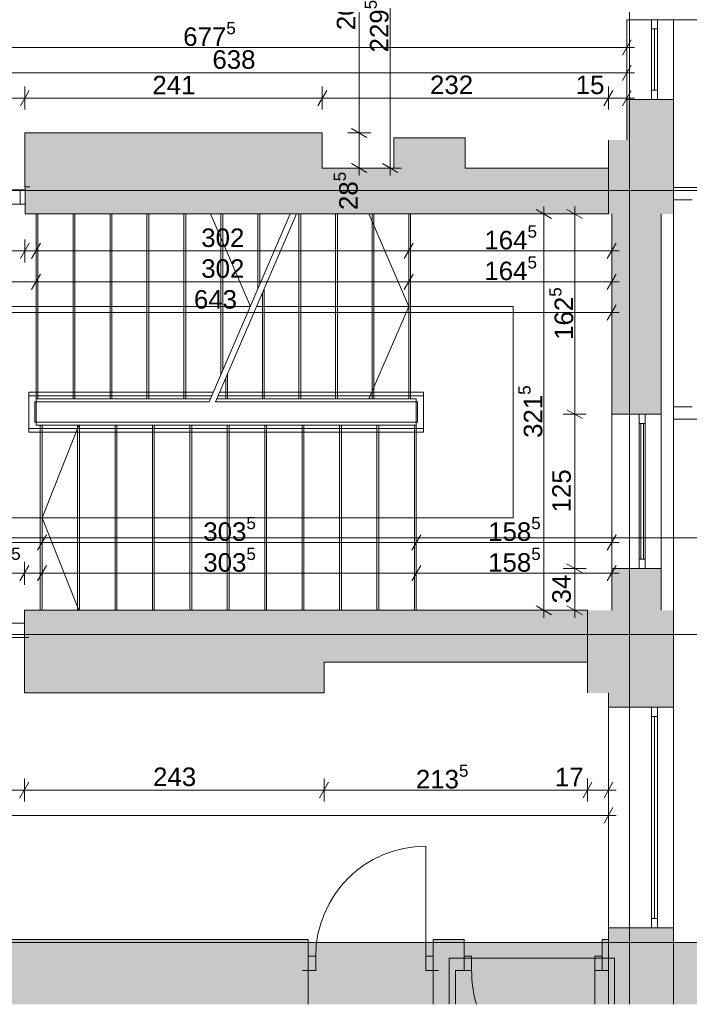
# Paper-space layout 'A-11 INWENTARYZACJA - PIĘTRO 8' of a CAD drawing. Header units: millimetres. Extents: x 0 to 420, y 0 to 297.
# Tile 10 of 12: x 318 to 373, y 110 to 189. Entities that reach past the tile are written whole.
import ezdxf
from ezdxf.xclip import XClip

# ---------------------------------------------------------------- set-up
doc = ezdxf.new("R2010")
doc.units = ezdxf.units.MM
doc.header["$MEASUREMENT"] = 0
doc.header["$XCLIPFRAME"] = 0
for name, pattern in [('ACAD_ISO03W100', [300, 120, -180]), ('DASHDOTX2', [1000, 500, -250, 0, -250]), ('GESTRICHELT2', [93.75, 62.5, -31.25]), ('Przer. długie kreski', [2.5, 1.5, -1]), ('PRZERYWANA_DU_A', [550, 350.0000000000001, -199.9999999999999])]:
    doc.linetypes.add(name, pattern=pattern)
for name, color, linetype, lineweight in [('0_Nr_pióra__2', 8, 'Continuous', 13), ('A_linie przekroju_Nr_pióra__1', 7, 'Continuous', 20), ('A_linie_Nr_pióra__1', 7, 'Continuous', 20), ('A_wymiary_Nr_pióra__1', 7, 'Continuous', 20), ('A_wymiary_Nr_pióra__2', 8, 'Continuous', 13), ('A_ściany_Nr_pióra__1', 7, 'Continuous', 20), ('Drzwi Archicad_Nr_pióra__1', 7, 'Continuous', 20)]:
    doc.layers.add(name, color=color, linetype=linetype, lineweight=lineweight)
for name, color, linetype, lineweight, true_color in [('A__balustrada_Nr_pióra__161', 7, 'Continuous', 5, 0x949494), ('A_osie_Nr_pióra__16', 7, 'Continuous', 5, 0x0f0f0f), ('A_pochwyt_Nr_pióra__161', 7, 'Continuous', 5, 0x949494), ('A_schody_Nr_pióra__10', 7, 'Continuous', 13, 0x4b4b4b), ('A_schody_Nr_pióra__4', 7, 'Continuous', 18, 0x4b4b4b), ('A_ściany_Nr_pióra__10', 7, 'Continuous', 13, 0x4b4b4b), ('A_ściany_Nr_pióra__19', 7, 'Continuous', 5, 0x191919), ('Okna Archicada_Nr_pióra__19', 7, 'Continuous', 5, 0x191919)]:
    doc.layers.add(name, color=color, linetype=linetype, lineweight=lineweight, true_color=true_color)
for name, color, linetype in [('A_podrys', 7, 'Continuous'), ('A_ściany', 7, 'Continuous'), ('Drzwi Archicad', 7, 'Continuous')]:
    doc.layers.add(name, color=color, linetype=linetype)
doc.styles.add('STYL_AUTOMATYCZNY_1', font='arial.ttf')
doc.styles.add('STYL_AUTOMATYCZNY_4', font='arial.ttf')

# ---------------------------------------------------------------- blocks, each defined once
blk = doc.blocks.new('Rysunek_2_2', base_point=(-1737.515073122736, -269.4549134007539))
at = {"linetype": 'Continuous', "lineweight": 0, "true_color": 0x484848}
blk.add_hatch(color=251, dxfattribs=at).paths.add_polyline_path([(402.3500397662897, 285.3289734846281), (287.2848278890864, 285.3289734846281), (287.2848278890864, 273.4299198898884), (383.3500353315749, 273.4299198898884), (383.3500353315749, 114.6199236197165), (287.2848278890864, 114.6199236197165), (287.2848278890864, 109.6199197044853), (402.3500397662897, 109.6199197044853)])
at = {"layer": 'A_ściany', "linetype": 'Continuous', "lineweight": 0, "true_color": 0x000000}
for points in [[(367.560035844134, 179.6999207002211), (371.350035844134, 179.6999207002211), (371.350035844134, 182.9999207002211), (367.560035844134, 182.9999207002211)], [(342.8599355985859, 180.2799207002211), (318.7499355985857, 180.2799207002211), (318.7499355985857, 173.7099207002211), (342.8599355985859, 173.7099207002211)], [(354.4600358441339, 179.8799207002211), (348.6600358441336, 179.8799207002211), (348.6600358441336, 173.7099207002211), (354.4600358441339, 173.7099207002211)], [(366.0600358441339, 179.6999207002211), (366.0600358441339, 173.7099207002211), (371.350035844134, 173.7099207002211), (371.350035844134, 179.6999207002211)], [(348.6600358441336, 177.4299207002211), (342.8599355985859, 177.4299207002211), (342.8599355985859, 173.7099207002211), (348.6600358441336, 173.7099207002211)], [(366.0600358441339, 177.4299207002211), (354.4600358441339, 177.4299207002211), (354.4600358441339, 173.7099207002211), (366.0600358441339, 173.7099207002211)], [(366.3300358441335, 157.469920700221), (370.3500358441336, 157.469920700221), (370.3500358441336, 173.7099207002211), (366.3300358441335, 173.7099207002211)], [(366.3300358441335, 141.569920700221), (370.3500358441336, 141.569920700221), (370.3500358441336, 144.969920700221), (366.3300358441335, 144.969920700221)], [(318.7099355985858, 134.869920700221), (343.0099355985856, 134.869920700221), (343.0099355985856, 141.569920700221), (318.7099355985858, 141.569920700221)], [(343.0099355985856, 137.369920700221), (364.3700358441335, 137.369920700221), (364.3700358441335, 141.569920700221), (343.0099355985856, 141.569920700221)], [(364.3700358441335, 141.569920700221), (364.3700358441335, 134.8699207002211), (371.350035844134, 134.8699207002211), (371.350035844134, 141.569920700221)], [(366.070035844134, 133.7199207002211), (371.350035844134, 133.7199207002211), (371.350035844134, 134.8699207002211), (366.070035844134, 134.8699207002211)], [(371.3500370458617, 115.8199196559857), (366.0700375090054, 115.8199196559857), (366.0700375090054, 109.6199199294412), (371.3500370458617, 109.6199199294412)], [(314.6320348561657, 109.6199208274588), (335.4320351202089, 109.6199208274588), (335.4320351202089, 114.8699204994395), (314.6320348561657, 114.8699204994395)], [(335.4320351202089, 109.6199208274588), (341.7320357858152, 109.6199208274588), (341.7320357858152, 114.8699204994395), (335.4320351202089, 114.8699204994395)], [(351.8520358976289, 114.8699207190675), (351.8520358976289, 112.3699207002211), (354.3700357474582, 112.3699207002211), (354.3700357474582, 114.8699207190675)], [(365.5700359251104, 114.8699207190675), (365.5700359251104, 112.3699207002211), (366.070035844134, 112.3699207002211), (366.070035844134, 114.8699207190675)], [(353.6520369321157, 112.3699215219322), (351.8520345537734, 112.3699215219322), (351.8520345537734, 109.6199202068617), (353.6520369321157, 109.6199202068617)]]:
    blk.add_hatch(color=18, dxfattribs=at).paths.add_polyline_path(points)
at = {"layer": 'Drzwi Archicad', "linetype": 'Continuous', "lineweight": 0, "true_color": 0xfdfdfd}
for points in [[(341.7320358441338, 112.3699207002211), (342.3320358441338, 112.3699207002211), (342.3320358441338, 113.5199207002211), (341.7320358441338, 113.5199207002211)], [(351.8520358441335, 113.5199207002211), (351.2520358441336, 113.5199207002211), (351.2520358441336, 112.3699207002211), (351.8520358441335, 112.3699207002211)], [(354.3700358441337, 113.5199207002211), (354.3700358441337, 112.3699207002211), (354.9700358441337, 112.3699207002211), (354.9700358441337, 113.5199207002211)], [(365.5700358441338, 112.3699207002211), (365.5700358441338, 113.5199207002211), (364.9700358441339, 113.5199207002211), (364.9700358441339, 112.3699207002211)]]:
    blk.add_hatch(color=7, dxfattribs=at).paths.add_polyline_path(points)
at = {"layer": '0_Nr_pióra__2', "color": 8, "linetype": 'PRZERYWANA_DU_A', "lineweight": 13, "flags": 128}
blk.add_lwpolyline([(287.2848256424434, 114.619920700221), (383.3500358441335, 114.619920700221), (383.3500358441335, 273.4299207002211), (287.2848256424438, 273.4299207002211)], dxfattribs=at)
at = {"layer": 'A__balustrada_Nr_pióra__161', "color": 252, "linetype": 'Continuous', "lineweight": 5, "true_color": 0x949494}
for p, q in [((319.0599352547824, 156.0199197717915), (319.0599352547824, 159.2599207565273)), ((319.0599352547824, 158.9599218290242), (333.9089251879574, 158.9599218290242)), ((334.4089234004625, 158.9599218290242), (351.0800365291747, 158.9599218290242)), ((351.0800365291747, 156.0199197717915), (351.0800365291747, 159.2599207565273)), ((319.5599360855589, 158.4599209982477), (333.6935409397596, 158.4599209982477)), ((319.5599360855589, 156.819919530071), (319.5599360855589, 158.4599209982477)), ((334.1935417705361, 158.4599209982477), (350.5800356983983, 158.4599209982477)), ((350.5800356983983, 156.819919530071), (350.5800356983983, 158.4599209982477)), ((319.5599360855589, 156.819919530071), (350.5800356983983, 156.819919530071)), ((319.0599352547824, 156.319921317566), (351.0800365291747, 156.319921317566))]:
    blk.add_line(p, q, dxfattribs=at)
at = {"layer": 'A_linie przekroju_Nr_pióra__1', "color": 7, "linetype": 'ACAD_ISO03W100', "lineweight": 20}
blk.add_line((287.2848284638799, 147.4526250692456), (373.894541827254, 147.4526250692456), dxfattribs=at)
at = {"layer": 'A_linie_Nr_pióra__1', "color": 7, "linetype": 'PRZERYWANA_DU_A', "lineweight": 20}
for p, q in [((353.1520356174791, 113.3699209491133), (353.1520356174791, 109.6199203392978)), ((366.5700351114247, 113.3699209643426), (353.1520370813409, 113.3699216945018)), ((366.5700351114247, 109.6199198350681), (366.5700351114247, 113.3699209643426))]:
    blk.add_line(p, q, dxfattribs=at)
at = {"layer": 'A_osie_Nr_pióra__16', "color": 250, "linetype": 'DASHDOTX2', "lineweight": 5, "true_color": 0x0f0f0f}
for p, q in [((367.7820359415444, 259.0778983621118), (367.7820359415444, 109.6199214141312)), ((376.098957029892, 175.6199181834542), (287.284825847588, 175.6199181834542)), ((376.098957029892, 139.6199242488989), (287.284825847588, 139.6199242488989))]:
    blk.add_line(p, q, dxfattribs=at)
at = {"layer": 'A_pochwyt_Nr_pióra__161', "color": 252, "linetype": 'Continuous', "lineweight": 5, "true_color": 0x949494}
for p, q in [((319.0599352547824, 159.2599207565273), (334.0381525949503, 159.2599207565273)), ((334.5381534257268, 159.2599207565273), (351.0800365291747, 159.2599207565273)), ((319.0599352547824, 156.0199197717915), (351.0800365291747, 156.0199197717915))]:
    blk.add_line(p, q, dxfattribs=at)
at = {"layer": 'A_schody_Nr_pióra__10', "color": 251, "linetype": 'GESTRICHELT2', "lineweight": 13, "true_color": 0x4b4b4b}
for p, q in [((319.8099365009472, 158.709921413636), (319.8099365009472, 173.7099201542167)), ((322.8069566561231, 158.709921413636), (322.8069566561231, 173.7099201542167)), ((325.803976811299, 158.709921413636), (325.803976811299, 173.7099201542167)), ((328.8009969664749, 158.709921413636), (328.8009969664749, 173.7099201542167)), ((331.7980145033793, 158.709921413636), (331.7980145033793, 173.7099201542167)), ((334.7950346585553, 161.0169851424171), (334.7950346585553, 173.7099201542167)), ((337.7920548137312, 167.9744210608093), (337.7920548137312, 173.7099201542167)), ((341.1220353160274, 158.709921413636), (341.1220353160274, 173.7099201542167)), ((344.0880368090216, 158.709921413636), (344.0880368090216, 173.7099201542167)), ((347.0540356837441, 158.709921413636), (347.0540356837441, 173.7099201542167)), ((350.0200345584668, 158.709921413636), (350.0200345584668, 173.7099201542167)), ((338.1560364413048, 158.709921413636), (338.1560364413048, 167.6586575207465)), ((335.1900349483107, 158.709921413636), (335.1900349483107, 160.7732345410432)), ((319.9899348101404, 156.5699217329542), (319.9899348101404, 141.5699203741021)), ((323.0239459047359, 156.5699217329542), (323.0239459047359, 141.5699203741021)), ((326.05795438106, 156.5699217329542), (326.05795438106, 141.5699203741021)), ((329.0919654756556, 156.5699217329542), (329.0919654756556, 141.5699203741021)), ((332.1259765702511, 156.5699217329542), (332.1259765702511, 141.5699203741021)), ((335.1599850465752, 156.5699217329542), (335.1599850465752, 141.5699203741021)), ((338.1939961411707, 156.5699217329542), (338.1939961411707, 141.5699203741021)), ((341.2280046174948, 156.5699217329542), (341.2280046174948, 141.5699203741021)), ((344.2620157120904, 156.5699217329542), (344.2620157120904, 141.5699203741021)), ((347.2960268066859, 156.5699217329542), (347.2960268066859, 141.5699203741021)), ((350.33003528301, 156.5699217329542), (350.33003528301, 141.5699203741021))]:
    blk.add_line(p, q, dxfattribs=at)
at = {"layer": 'A_schody_Nr_pióra__4', "color": 251, "linetype": 'Continuous', "lineweight": 18, "true_color": 0x4b4b4b}
for p, q in [((319.65993572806, 156.5699217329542), (319.65993572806, 173.7099201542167)), ((322.6569558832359, 158.709921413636), (322.6569558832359, 173.7099201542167)), ((325.6539760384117, 158.709921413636), (325.6539760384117, 173.7099201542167)), ((328.6509961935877, 158.709921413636), (328.6509961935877, 173.7099201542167)), ((331.6480163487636, 158.709921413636), (331.6480163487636, 173.7099201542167)), ((333.6935409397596, 158.4599209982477), (340.2627107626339, 173.7099201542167)), ((333.8011702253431, 173.7099201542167), (337.0319706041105, 166.2099207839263)), ((334.1935417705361, 158.4599209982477), (340.7627089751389, 173.7099201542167)), ((334.6450365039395, 160.6687681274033), (334.6450365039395, 173.7099201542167)), ((337.6420566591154, 167.6262014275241), (337.6420566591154, 173.7099201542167)), ((340.9720345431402, 158.709921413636), (340.9720345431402, 173.7099201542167)), ((343.9380360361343, 158.709921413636), (343.9380360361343, 173.7099201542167)), ((346.6392360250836, 173.7099201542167), (349.870036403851, 166.2099207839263)), ((346.9040349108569, 158.709921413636), (346.9040349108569, 173.7099201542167)), ((349.870036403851, 158.709921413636), (349.870036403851, 173.7099201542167)), ((338.0060356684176, 158.709921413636), (338.0060356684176, 167.3104378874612)), ((310.8599357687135, 166.2099207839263), (337.0319706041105, 166.2099207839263)), ((337.531971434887, 166.2099207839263), (358.3438835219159, 166.2099207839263)), ((346.6392360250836, 158.709921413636), (349.870036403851, 166.2099207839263)), ((358.3438835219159, 166.2099207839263), (358.3438835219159, 149.0699197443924)), ((335.0400367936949, 158.709921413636), (335.0400367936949, 160.4250149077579)), ((319.65993572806, 158.709921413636), (333.8012330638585, 158.709921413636)), ((334.301233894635, 158.709921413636), (350.4800360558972, 158.709921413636)), ((350.4800360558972, 158.709921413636), (350.4800360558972, 141.5699203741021)), ((350.4800360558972, 156.5699217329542), (319.65993572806, 156.5699217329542)), ((320.1399355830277, 156.5699217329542), (320.1399355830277, 141.5699203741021)), ((323.1379244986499, 156.5699217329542), (320.1399355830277, 149.0699197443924)), ((323.1739466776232, 156.5699217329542), (323.1739466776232, 141.5699203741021)), ((326.2079551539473, 156.5699217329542), (326.2079551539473, 141.5699203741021)), ((329.2419662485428, 156.5699217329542), (329.2419662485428, 141.5699203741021)), ((332.2759747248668, 156.5699217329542), (332.2759747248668, 141.5699203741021)), ((335.3099858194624, 156.5699217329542), (335.3099858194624, 141.5699203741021)), ((338.343996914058, 156.5699217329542), (338.343996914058, 141.5699203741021)), ((341.378005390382, 156.5699217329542), (341.378005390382, 141.5699203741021)), ((344.4120164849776, 156.5699217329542), (344.4120164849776, 141.5699203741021)), ((347.4460249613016, 156.5699217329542), (347.4460249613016, 141.5699203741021)), ((310.8599357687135, 149.0699197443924), (358.3438835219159, 149.0699197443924)), ((323.137963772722, 141.5699203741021), (320.1399355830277, 149.0699197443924))]:
    blk.add_line(p, q, dxfattribs=at)
at = {"layer": 'A_wymiary_Nr_pióra__1', "color": 7, "linetype": 'Continuous', "lineweight": 20}
for p, q in [((367.1991918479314, 186.5796225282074), (367.9208791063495, 187.8296246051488)), ((367.1991918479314, 184.5349672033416), (367.9208791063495, 185.7849666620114)), ((319.1107794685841, 183.7310871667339), (318.3890922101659, 182.4810877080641)), ((343.2207788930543, 183.7310871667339), (342.4990916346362, 182.4810877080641)), ((366.4208792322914, 183.7310871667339), (365.6991919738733, 182.4810877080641)), ((367.1991918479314, 182.4810877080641), (367.9208791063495, 183.7310871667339)), ((345.2349365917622, 180.6407649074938), (346.484936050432, 179.9190776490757)), ((345.2349365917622, 177.7907633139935), (346.484936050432, 177.0690760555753)), ((347.7349355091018, 177.7907633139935), (348.9849349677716, 177.0690760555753)), ((361.4550367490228, 173.3490778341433), (360.2050346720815, 174.0707650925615)), ((363.9550356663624, 173.3490778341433), (362.7050362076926, 174.0707650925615)), ((319.1107794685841, 171.3349201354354), (318.3890922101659, 170.0849206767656)), ((320.0207780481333, 171.3349201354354), (319.2990907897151, 170.0849206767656)), ((350.2308787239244, 171.3349201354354), (349.5091914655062, 170.0849206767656)), ((365.9691933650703, 170.0849206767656), (366.6908806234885, 171.3349201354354)), ((320.0207780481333, 168.8349212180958), (319.2990907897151, 167.584921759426)), ((350.2308787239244, 168.8349212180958), (349.5091914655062, 167.584921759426)), ((365.9691933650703, 167.584921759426), (366.6908806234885, 168.8349212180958)), ((365.9691933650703, 165.0849202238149), (366.6908806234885, 166.3349196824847)), ((362.7050362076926, 157.8307634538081), (363.9550356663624, 157.10907619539)), ((320.5007805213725, 147.6949213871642), (319.7790906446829, 146.4449219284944)), ((350.8408783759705, 147.6949213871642), (350.1191911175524, 146.4449219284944)), ((365.9691933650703, 146.4449219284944), (366.6908806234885, 147.6949213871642)), ((362.7050362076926, 145.3307636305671), (363.9550356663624, 144.6090763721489)), ((319.070780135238, 145.1949198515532), (318.3490928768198, 143.9449203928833)), ((320.5007805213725, 145.1949198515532), (319.7790906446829, 143.9449203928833)), ((350.8408783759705, 145.1949198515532), (350.1191911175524, 143.9449203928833)), ((365.9691933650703, 143.9449203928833), (366.6908806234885, 145.1949198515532)), ((360.2050346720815, 141.9307653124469), (361.4550367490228, 141.2090780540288)), ((362.7050362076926, 141.9307653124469), (363.9550356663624, 141.2090780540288)), ((319.070780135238, 127.6214901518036), (318.3490928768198, 126.3714906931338)), ((343.3707796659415, 127.6214901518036), (342.6490924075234, 126.3714906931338)), ((364.730879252, 127.6214901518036), (364.0091919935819, 126.3714906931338)), ((365.7091911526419, 126.3714906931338), (366.4308784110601, 127.6214901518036)), ((365.7091911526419, 124.3176085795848), (366.4308784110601, 125.5676106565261))]:
    blk.add_line(p, q, dxfattribs=at)
at = {"layer": 'A_wymiary_Nr_pióra__2', "color": 8, "linetype": 'Continuous', "lineweight": 13}
for p, q in [((345.8599363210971, 180.279919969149), (345.8599363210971, 200.3699196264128)), ((348.3599352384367, 177.4299209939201), (348.3599352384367, 200.3699196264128)), ((367.5600367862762, 186.2671239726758), (367.5600367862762, 188.1421231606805)), ((299.7999355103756, 187.2046222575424), (367.5600367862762, 187.2046222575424)), ((367.5600367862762, 187.2046222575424), (368.1712853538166, 187.2046222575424)), ((367.5600367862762, 184.2224660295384), (367.5600367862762, 186.0974678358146)), ((303.7820357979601, 185.1599669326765), (367.5600367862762, 185.1599669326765)), ((367.5600367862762, 185.1599669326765), (368.1712853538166, 185.1599669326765)), ((318.7499345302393, 182.1685865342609), (318.7499345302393, 184.0435857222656)), ((342.859936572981, 182.1685865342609), (342.859936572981, 184.0435857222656)), ((366.0600369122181, 182.1685865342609), (366.0600369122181, 184.0435857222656)), ((367.5600367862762, 182.1685865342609), (367.5600367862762, 184.0435857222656)), ((304.0499347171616, 183.106087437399), (318.7499345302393, 183.106087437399)), ((318.7499345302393, 183.106087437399), (342.859936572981, 183.106087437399)), ((342.859936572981, 183.106087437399), (366.0600369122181, 183.106087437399)), ((366.0600369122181, 183.106087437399), (367.5600367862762, 183.106087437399)), ((367.5600367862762, 183.106087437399), (368.1712853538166, 183.106087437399)), ((346.7974346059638, 180.279919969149), (344.922435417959, 180.279919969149)), ((345.8599363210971, 177.4299209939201), (345.8599363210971, 180.279919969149)), ((346.7974346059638, 177.4299209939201), (344.922435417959, 177.4299209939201)), ((345.8599363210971, 176.8186698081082), (345.8599363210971, 177.4299209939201)), ((349.2974361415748, 177.4299209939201), (347.4224343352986, 177.4299209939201)), ((348.3599352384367, 176.8186698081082), (348.3599352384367, 177.4299209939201)), ((360.8300370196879, 173.7099201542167), (360.8300370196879, 174.3211713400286)), ((363.3300359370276, 173.7099201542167), (363.3300359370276, 174.3211713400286)), ((361.7675353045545, 173.7099201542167), (359.8925361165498, 173.7099201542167)), ((360.8300370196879, 141.5699203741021), (360.8300370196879, 173.7099201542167)), ((364.2675368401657, 173.7099201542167), (362.3925350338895, 173.7099201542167)), ((363.3300359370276, 157.4699211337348), (363.3300359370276, 173.7099201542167)), ((318.7499345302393, 169.7724195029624), (318.7499345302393, 171.6474213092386)), ((319.65993572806, 169.7724195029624), (319.65993572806, 171.6474213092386)), ((349.870036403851, 169.7724195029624), (349.870036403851, 171.6474213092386)), ((366.3300356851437, 169.7724195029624), (366.3300356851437, 171.6474213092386)), ((304.0499347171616, 170.7099204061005), (318.7499345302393, 170.7099204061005)), ((318.7499345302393, 170.7099204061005), (319.65993572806, 170.7099204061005)), ((319.65993572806, 170.7099204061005), (349.870036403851, 170.7099204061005)), ((349.870036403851, 170.7099204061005), (366.3300356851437, 170.7099204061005)), ((366.3300356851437, 170.7099204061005), (366.9412868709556, 170.7099204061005)), ((319.65993572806, 167.2724205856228), (319.65993572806, 169.1474197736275)), ((349.870036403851, 167.2724205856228), (349.870036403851, 169.1474197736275)), ((366.3300356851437, 167.2724205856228), (366.3300356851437, 169.1474197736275)), ((302.0099346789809, 168.2099214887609), (319.65993572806, 168.2099214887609)), ((319.65993572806, 168.2099214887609), (349.870036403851, 168.2099214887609)), ((349.870036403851, 168.2099214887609), (366.3300356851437, 168.2099214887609)), ((366.3300356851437, 168.2099214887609), (366.9412868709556, 168.2099214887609)), ((366.3300356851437, 164.7724216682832), (366.3300356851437, 166.6474208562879)), ((302.0099346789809, 165.7099199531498), (366.3300356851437, 165.7099199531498)), ((366.3300356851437, 165.7099199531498), (366.9412868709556, 165.7099199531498)), ((364.2675368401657, 157.4699211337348), (362.3925350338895, 157.4699211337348)), ((363.3300359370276, 144.9699213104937), (363.3300359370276, 157.4699211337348)), ((320.1399355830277, 146.1324207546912), (320.1399355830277, 148.0074199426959)), ((350.4800360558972, 146.1324207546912), (350.4800360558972, 148.0074199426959)), ((366.3300356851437, 146.1324207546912), (366.3300356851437, 148.0074199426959)), ((302.0099346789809, 147.0699216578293), (320.1399355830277, 147.0699216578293)), ((320.1399355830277, 147.0699216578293), (350.4800360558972, 147.0699216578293)), ((350.4800360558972, 147.0699216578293), (366.3300356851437, 147.0699216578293)), ((366.3300356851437, 147.0699216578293), (366.9412868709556, 147.0699216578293)), ((318.7099351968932, 143.6324218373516), (318.7099351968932, 145.5074210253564)), ((320.1399355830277, 143.6324218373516), (320.1399355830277, 145.5074210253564)), ((350.4800360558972, 143.6324218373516), (350.4800360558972, 145.5074210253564)), ((366.3300356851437, 143.6324218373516), (366.3300356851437, 145.5074210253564)), ((303.9899344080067, 144.5699201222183), (318.7099351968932, 144.5699201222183)), ((318.7099351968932, 144.5699201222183), (320.1399355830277, 144.5699201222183)), ((320.1399355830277, 144.5699201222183), (350.4800360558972, 144.5699201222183)), ((350.4800360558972, 144.5699201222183), (366.3300356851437, 144.5699201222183)), ((364.2675368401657, 144.9699213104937), (362.3925350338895, 144.9699213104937)), ((363.3300359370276, 141.5699203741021), (363.3300359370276, 144.9699213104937)), ((366.3300356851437, 144.5699201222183), (366.9412868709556, 144.5699201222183)), ((361.7675353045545, 141.5699203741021), (359.8925361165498, 141.5699203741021)), ((360.8300370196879, 140.9586718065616), (360.8300370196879, 141.5699203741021)), ((364.2675368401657, 141.5699203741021), (362.3925350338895, 141.5699203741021)), ((363.3300359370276, 140.9586718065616), (363.3300359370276, 141.5699203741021)), ((318.7099351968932, 126.0589895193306), (318.7099351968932, 127.9339887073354)), ((343.0099347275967, 126.0589895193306), (343.0099347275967, 127.9339887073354)), ((364.3700369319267, 126.0589895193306), (364.3700369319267, 127.9339887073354)), ((366.0700360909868, 126.0589895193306), (366.0700360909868, 127.9339887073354)), ((303.9899344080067, 126.9964904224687), (318.7099351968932, 126.9964904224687)), ((318.7099351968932, 126.9964904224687), (343.0099347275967, 126.9964904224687)), ((343.0099347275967, 126.9964904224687), (364.3700369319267, 126.9964904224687)), ((364.3700369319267, 126.9964904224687), (366.0700360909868, 126.9964904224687)), ((366.0700360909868, 126.9964904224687), (366.6812846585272, 126.9964904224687)), ((366.0700360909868, 124.0051100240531), (366.0700360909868, 125.8801092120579)), ((287.2848234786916, 124.9426086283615), (366.0700357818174, 124.9426086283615)), ((366.0700360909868, 124.9426109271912), (366.6812846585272, 124.9426109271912))]:
    blk.add_line(p, q, dxfattribs=at)
at = {"layer": 'A_ściany_Nr_pióra__1', "color": 7, "linetype": 'Continuous', "lineweight": 20}
for p, q in [((371.3500371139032, 189.4599201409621), (367.5600367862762, 189.4599201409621)), ((371.3500371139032, 189.4599201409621), (367.5600367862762, 189.4599201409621)), ((371.3500371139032, 182.9999217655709), (367.5600367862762, 182.9999217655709)), ((371.3500371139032, 182.9999217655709), (367.5600367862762, 182.9999217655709)), ((318.7699355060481, 175.9099201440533), (319.1399365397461, 175.9099201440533)), ((318.7699355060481, 175.659919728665), (318.7699355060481, 175.9099201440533)), ((318.7699355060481, 174.5099199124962), (318.7699355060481, 175.659919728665)), ((318.7699355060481, 173.7099201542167), (318.7699355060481, 174.5099199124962)), ((318.7699355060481, 173.7099201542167), (318.7699355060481, 174.5099199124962)), ((318.7699355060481, 173.7099201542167), (319.1399365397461, 173.7099201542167)), ((371.3500371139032, 141.5699203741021), (371.3500371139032, 173.7099201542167)), ((366.3300356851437, 171.1399217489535), (366.3300356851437, 144.9699213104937)), ((370.3500354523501, 171.1399217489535), (370.3500354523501, 144.9699213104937)), ((370.3500354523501, 157.4699211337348), (366.3300356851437, 157.4699211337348)), ((370.3500354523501, 144.9699213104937), (366.3300356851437, 144.9699213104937)), ((318.7099351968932, 141.5699203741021), (319.0799362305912, 141.5699203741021)), ((318.7099351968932, 141.5699203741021), (318.7099351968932, 140.5199202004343)), ((318.7099351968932, 141.5699203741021), (318.7099351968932, 140.5199202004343)), ((318.7099351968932, 140.5199202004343), (318.7099351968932, 139.3699203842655)), ((318.7099351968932, 139.3699203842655), (319.0799362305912, 139.3699203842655)), ((371.3500371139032, 133.7199209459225), (366.0700360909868, 133.7199209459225)), ((371.3500371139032, 133.7199209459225), (366.0700360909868, 133.7199209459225)), ((341.7320349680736, 114.8699215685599), (341.362036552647, 114.8699215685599)), ((341.7320349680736, 113.5199198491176), (341.7320349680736, 114.8699215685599)), ((351.8520364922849, 114.8699215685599), (352.2220349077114, 114.8699215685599)), ((351.8520364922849, 113.5199198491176), (351.8520364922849, 114.8699215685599)), ((354.3700360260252, 114.8699215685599), (354.0000349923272, 114.8699215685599)), ((354.3700360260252, 113.5199198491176), (354.3700360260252, 114.8699215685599)), ((365.5700352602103, 114.8699215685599), (365.9400362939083, 114.8699215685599)), ((365.5700352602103, 113.5199198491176), (365.5700352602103, 114.8699215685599)), ((341.7320349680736, 112.3699200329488), (341.7320349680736, 113.5199198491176)), ((351.8520364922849, 112.3699200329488), (351.8520364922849, 113.5199198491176)), ((354.3700360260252, 112.3699200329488), (354.3700360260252, 113.5199198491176)), ((365.5700352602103, 112.3699200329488), (365.5700352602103, 113.5199198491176)), ((341.7320349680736, 112.3699200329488), (341.262036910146, 112.3699200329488)), ((351.8520364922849, 112.3699200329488), (352.3220345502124, 112.3699200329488)), ((354.3700360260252, 112.3699200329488), (353.9000353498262, 112.3699200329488)), ((365.5700352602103, 112.3699200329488), (366.0400359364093, 112.3699200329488))]:
    blk.add_line(p, q, dxfattribs=at)
at = {"layer": 'A_ściany_Nr_pióra__1', "color": 7, "linetype": 'Continuous', "lineweight": 20, "flags": 128}
for points in [[(367.560035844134, 182.9999207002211), (367.560035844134, 179.6999207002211)], [(367.560035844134, 182.9999207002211), (367.560035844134, 179.6999207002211)], [(371.350035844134, 179.6999207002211), (371.350035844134, 182.9999207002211)], [(371.350035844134, 179.6999207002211), (371.350035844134, 182.9999207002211)], [(342.8599355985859, 180.2799207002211), (318.7499355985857, 180.2799207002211)], [(318.7499355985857, 180.2799207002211), (318.7499355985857, 175.9099207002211)], [(342.8599355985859, 177.4299207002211), (342.8599355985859, 180.2799207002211)], [(354.4600358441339, 179.8799207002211), (348.6600358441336, 179.8799207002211)], [(348.6600358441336, 179.8799207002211), (348.6600358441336, 177.4299207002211)], [(354.4600358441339, 177.4299207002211), (354.4600358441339, 179.8799207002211)], [(366.0600358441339, 179.6999207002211), (366.0600358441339, 173.7099207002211)], [(366.0600358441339, 179.6999207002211), (366.0600358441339, 173.7099207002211)], [(371.350035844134, 173.7099207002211), (371.350035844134, 179.6999207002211)], [(371.350035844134, 173.7099207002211), (371.350035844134, 179.6999207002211)], [(348.6600358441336, 177.4299207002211), (342.8599355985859, 177.4299207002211)], [(366.0600358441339, 177.4299207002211), (354.4600358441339, 177.4299207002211)], [(366.0600358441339, 173.7099207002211), (366.0600358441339, 177.4299207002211)], [(318.7499355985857, 173.7099207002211), (342.8599355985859, 173.7099207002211)], [(342.8599355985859, 173.7099207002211), (348.6600358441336, 173.7099207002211)], [(348.6600358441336, 173.7099207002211), (354.4600358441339, 173.7099207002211)], [(354.4600358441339, 173.7099207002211), (366.0600358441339, 173.7099207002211)], [(366.3300358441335, 173.7099207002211), (366.3300358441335, 157.469920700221)], [(370.3500358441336, 157.469920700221), (370.3500358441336, 173.7099207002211)], [(366.3300358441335, 144.969920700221), (366.3300358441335, 141.569920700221)], [(370.3500358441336, 141.569920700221), (370.3500358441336, 144.969920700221)], [(343.0099355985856, 141.569920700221), (318.7099355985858, 141.569920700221)], [(364.3700358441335, 141.569920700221), (343.0099355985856, 141.569920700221)], [(364.3700358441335, 141.569920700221), (364.3700358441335, 134.8699207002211)], [(364.3700358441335, 141.569920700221), (364.3700358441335, 134.8699207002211)], [(371.350035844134, 134.8699207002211), (371.350035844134, 141.569920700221)], [(371.350035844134, 134.8699207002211), (371.350035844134, 141.569920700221)], [(318.7099355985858, 139.369920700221), (318.7099355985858, 134.869920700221)], [(343.0099355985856, 134.869920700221), (343.0099355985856, 137.369920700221)], [(343.0099355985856, 137.369920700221), (364.3700358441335, 137.369920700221)], [(318.7099355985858, 134.869920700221), (343.0099355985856, 134.869920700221)], [(366.070035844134, 134.8699207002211), (366.070035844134, 133.7199207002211)], [(366.070035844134, 134.8699207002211), (366.070035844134, 133.7199207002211)], [(371.350035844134, 133.7199207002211), (371.350035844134, 134.8699207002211)], [(371.350035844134, 133.7199207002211), (371.350035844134, 134.8699207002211)], [(366.070035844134, 115.8199207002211), (366.070035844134, 114.8699207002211)], [(366.070035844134, 115.8199207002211), (371.350035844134, 115.8199207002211)], [(366.070035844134, 115.8199207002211), (366.070035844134, 109.6199207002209)], [(366.070035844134, 115.8199207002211), (371.350035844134, 115.8199207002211)], [(371.350035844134, 109.6199207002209), (371.350035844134, 115.8199207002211)], [(371.350035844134, 109.6199207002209), (371.350035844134, 115.8199207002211)], [(335.4320358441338, 114.8699207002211), (314.6320358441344, 114.8699207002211)], [(341.7320358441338, 114.8699207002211), (335.4320358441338, 114.8699207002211)], [(354.3700357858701, 114.8699207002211), (351.8520358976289, 114.8699207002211)], [(366.070035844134, 114.8699207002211), (365.5700356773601, 114.8699207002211)], [(366.070035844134, 112.3699207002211), (366.070035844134, 114.8699207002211)], [(341.7320358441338, 109.6199207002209), (341.7320358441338, 112.3699207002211)], [(351.8520358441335, 112.3699207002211), (351.8520358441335, 109.6199207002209)], [(353.6520358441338, 112.3699207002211), (354.3700357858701, 112.3699207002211)], [(353.6520358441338, 109.6199207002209), (353.6520358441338, 112.3699207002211)], [(365.5700356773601, 112.3699207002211), (366.070035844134, 112.3699207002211)], [(366.070035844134, 112.3699207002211), (366.070035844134, 109.6199207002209)]]:
    blk.add_lwpolyline(points, dxfattribs=at)
at = {"layer": 'A_ściany_Nr_pióra__10', "color": 251, "linetype": 'Continuous', "lineweight": 13, "true_color": 0x4b4b4b}
for p, q in [((371.3500371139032, 189.4599201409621), (379.3500346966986, 189.4599201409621)), ((371.3500371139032, 175.8599216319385), (379.3500346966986, 175.8599216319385)), ((371.3500371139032, 157.0599207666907), (379.3500346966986, 157.0599207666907))]:
    blk.add_line(p, q, dxfattribs=at)
at = {"layer": 'A_ściany_Nr_pióra__10', "color": 251, "linetype": 'Przer. długie kreski', "lineweight": 13, "true_color": 0x4b4b4b}
for p, q in [((318.7691316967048, 175.6605088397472), (304.0499347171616, 175.6605088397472)), ((371.3500371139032, 174.8599199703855), (378.350035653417, 174.8599199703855)), ((318.7691316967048, 174.5105090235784), (304.0499347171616, 174.5105090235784)), ((371.3500371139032, 158.0599198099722), (378.350035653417, 158.0599198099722)), ((318.7099351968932, 140.5199202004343), (303.9907408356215, 140.5199202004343)), ((318.7099351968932, 139.3699203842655), (303.9907408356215, 139.3699203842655))]:
    blk.add_line(p, q, dxfattribs=at)
at = {"layer": 'A_ściany_Nr_pióra__19', "color": 250, "linetype": 'Continuous', "lineweight": 5, "true_color": 0x191919}
for p, q in [((367.5600367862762, 189.4599201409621), (367.5600367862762, 182.9999217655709)), ((367.5600367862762, 189.4599201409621), (367.5600367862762, 182.9999217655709)), ((371.3500371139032, 182.9999217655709), (371.3500371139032, 189.4599201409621)), ((371.3500371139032, 182.9999217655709), (371.3500371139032, 189.4599201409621)), ((366.0700360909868, 133.7199209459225), (366.0700360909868, 115.8199194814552)), ((366.0700360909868, 133.7199209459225), (366.0700360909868, 115.8199194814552)), ((371.3500371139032, 115.8199194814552), (371.3500371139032, 133.7199209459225)), ((371.3500371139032, 115.8199194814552), (371.3500371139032, 133.7199209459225))]:
    blk.add_line(p, q, dxfattribs=at)
at = {"layer": 'Drzwi Archicad_Nr_pióra__1', "color": 7, "linetype": 'Continuous', "lineweight": 20}
for p, q in [((318.3699343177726, 175.659919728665), (316.0799364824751, 175.659919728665)), ((318.7699355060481, 175.659919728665), (318.3699343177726, 175.659919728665)), ((318.3699343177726, 175.659919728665), (318.3699343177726, 174.5099199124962)), ((318.3699343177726, 174.5099199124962), (318.3699343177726, 175.659919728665)), ((318.7699355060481, 175.659919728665), (318.7699355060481, 175.9099201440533)), ((318.7699355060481, 175.659919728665), (318.7699355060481, 175.9099201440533)), ((318.7699355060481, 175.9099201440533), (319.1399365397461, 175.9099201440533)), ((318.7699355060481, 175.9099201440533), (319.1399365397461, 175.9099201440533)), ((318.7699355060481, 174.5099199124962), (318.7699355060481, 175.659919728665)), ((318.7699355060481, 174.5099199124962), (318.7699355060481, 175.659919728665)), ((318.7699355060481, 174.5099199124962), (318.7699355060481, 175.659919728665)), ((316.0799364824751, 174.5099199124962), (318.3699343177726, 174.5099199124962)), ((318.3699343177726, 174.5099199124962), (318.7699355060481, 174.5099199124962)), ((318.7699355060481, 173.7099201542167), (318.7699355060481, 174.5099199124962)), ((318.7699355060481, 173.7099201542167), (318.7699355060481, 174.5099199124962)), ((318.7699355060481, 173.7099201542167), (318.7699355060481, 174.5099199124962)), ((318.7699355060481, 173.7099201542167), (319.1399365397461, 173.7099201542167)), ((318.7699355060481, 173.7099201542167), (319.1399365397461, 173.7099201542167)), ((318.7099351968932, 141.5699203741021), (318.7099351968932, 140.5199202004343)), ((318.7099351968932, 141.5699203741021), (318.7099351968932, 140.5199202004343)), ((318.7099351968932, 141.5699203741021), (318.7099351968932, 140.5199202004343)), ((318.7099351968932, 141.5699203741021), (319.0799362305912, 141.5699203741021)), ((318.7099351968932, 141.5699203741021), (319.0799362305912, 141.5699203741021)), ((318.3099366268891, 140.5199202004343), (318.7099351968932, 140.5199202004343)), ((318.7099351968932, 140.5199202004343), (318.7099351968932, 139.3699203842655)), ((318.7099351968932, 140.5199202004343), (318.7099351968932, 139.3699203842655)), ((318.7099351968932, 140.5199202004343), (318.7099351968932, 139.3699203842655)), ((318.7099351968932, 139.3699203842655), (318.3099366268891, 139.3699203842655)), ((318.7099351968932, 139.3699203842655), (319.0799362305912, 139.3699203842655)), ((318.7099351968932, 139.3699203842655), (319.0799362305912, 139.3699203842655)), ((351.2520360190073, 113.5199198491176), (351.2520360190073, 122.4399204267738)), ((341.7320349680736, 114.8699215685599), (341.362036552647, 114.8699215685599)), ((341.7320349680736, 114.8699215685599), (341.362036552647, 114.8699215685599)), ((341.7320349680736, 113.5199198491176), (341.7320349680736, 114.8699215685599)), ((341.7320349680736, 113.5199198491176), (341.7320349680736, 114.8699215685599)), ((351.8520364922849, 113.5199198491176), (351.8520364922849, 114.8699215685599)), ((351.8520364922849, 113.5199198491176), (351.8520364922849, 114.8699215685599)), ((351.8520364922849, 114.8699215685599), (352.2220349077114, 114.8699215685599)), ((351.8520364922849, 114.8699215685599), (352.2220349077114, 114.8699215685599)), ((354.3700360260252, 114.8699215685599), (354.0000349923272, 114.8699215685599)), ((354.3700360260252, 114.8699215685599), (354.0000349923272, 114.8699215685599)), ((354.3700360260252, 113.5199198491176), (354.3700360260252, 114.8699215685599)), ((354.3700360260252, 113.5199198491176), (354.3700360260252, 114.8699215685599)), ((365.5700352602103, 113.5199198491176), (365.5700352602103, 114.8699215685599)), ((365.5700352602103, 113.5199198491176), (365.5700352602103, 114.8699215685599)), ((365.5700352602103, 114.8699215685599), (365.9400362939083, 114.8699215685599)), ((365.5700352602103, 114.8699215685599), (365.9400362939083, 114.8699215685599)), ((342.3320354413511, 113.5199198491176), (341.7320349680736, 113.5199198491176)), ((341.7320349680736, 113.5199198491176), (341.7320349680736, 112.3699200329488)), ((341.7320349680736, 112.3699200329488), (341.7320349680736, 113.5199198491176)), ((341.7320349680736, 112.3699200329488), (341.7320349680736, 113.5199198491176)), ((342.3320354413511, 112.3699200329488), (342.3320354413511, 113.5199198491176)), ((351.8520364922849, 113.5199198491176), (351.2520360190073, 113.5199198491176)), ((351.2520360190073, 113.5199198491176), (351.2520360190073, 112.3699200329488)), ((351.8520364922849, 112.3699200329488), (351.8520364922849, 113.5199198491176)), ((351.8520364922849, 112.3699200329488), (351.8520364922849, 113.5199198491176)), ((351.8520364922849, 112.3699200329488), (351.8520364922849, 113.5199198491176)), ((354.3700360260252, 113.5199198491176), (354.9700364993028, 113.5199198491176)), ((354.3700360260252, 112.3699200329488), (354.3700360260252, 113.5199198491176)), ((354.3700360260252, 112.3699200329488), (354.3700360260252, 113.5199198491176)), ((354.3700360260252, 112.3699200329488), (354.3700360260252, 113.5199198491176)), ((354.9700364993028, 113.5199198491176), (354.9700364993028, 112.3699200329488)), ((364.9700347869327, 112.3699200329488), (364.9700347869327, 113.5199198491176)), ((364.9700347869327, 113.5199198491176), (365.5700352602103, 113.5199198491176)), ((365.5700352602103, 113.5199198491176), (365.5700352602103, 112.3699200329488)), ((365.5700352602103, 112.3699200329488), (365.5700352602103, 113.5199198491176)), ((365.5700352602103, 112.3699200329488), (365.5700352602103, 113.5199198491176)), ((341.7320349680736, 112.3699200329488), (341.262036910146, 112.3699200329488)), ((341.7320349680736, 112.3699200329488), (341.262036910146, 112.3699200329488)), ((341.7320349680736, 112.3699200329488), (342.3320354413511, 112.3699200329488)), ((351.2520360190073, 112.3699200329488), (351.8520364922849, 112.3699200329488)), ((351.8520364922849, 112.3699200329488), (352.3220345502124, 112.3699200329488)), ((351.8520364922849, 112.3699200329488), (352.3220345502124, 112.3699200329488)), ((354.3700360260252, 112.3699200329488), (353.9000353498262, 112.3699200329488)), ((354.3700360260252, 112.3699200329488), (353.9000353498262, 112.3699200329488)), ((354.9700364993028, 112.3699200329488), (354.3700360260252, 112.3699200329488)), ((365.5700352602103, 112.3699200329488), (364.9700347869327, 112.3699200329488)), ((364.970035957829, 112.3699201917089), (364.970035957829, 109.6199208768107)), ((365.5700352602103, 112.3699200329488), (366.0400359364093, 112.3699200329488)), ((365.5700352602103, 112.3699200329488), (366.0400359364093, 112.3699200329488))]:
    blk.add_line(p, q, dxfattribs=at)
for centre, radius, start, end in [((351.2520358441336, 113.5199207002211), 8.919999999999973, 90, 180), ((364.9700358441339, 112.3699207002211), 10, 180, 195.9620141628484)]:
    blk.add_arc(centre, radius, start, end, dxfattribs=at)
at = {"layer": 'Okna Archicada_Nr_pióra__19', "color": 250, "linetype": 'Continuous', "lineweight": 5, "true_color": 0x191919}
for p, q in [((369.5500356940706, 182.9999217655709), (369.5500356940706, 189.4599201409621)), ((369.5500356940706, 189.4599201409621), (370.0500365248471, 189.4599201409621)), ((369.5500356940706, 182.9999217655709), (369.5500356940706, 189.4599201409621)), ((369.5500356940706, 189.4599201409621), (370.0500365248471, 189.4599201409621)), ((370.0500365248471, 189.4599201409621), (370.0500365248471, 182.9999217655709)), ((370.0500365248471, 189.4599201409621), (370.0500365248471, 182.9999217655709)), ((369.5500356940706, 188.7099215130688), (370.0500365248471, 188.7099215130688)), ((369.5500356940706, 188.7099215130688), (370.0500365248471, 188.7099215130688)), ((369.8000361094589, 183.7499203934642), (369.8000361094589, 188.7099215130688)), ((369.8000361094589, 183.7499203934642), (369.8000361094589, 188.7099215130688)), ((369.5500356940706, 183.7499203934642), (370.0500365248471, 183.7499203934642)), ((369.5500356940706, 183.7499203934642), (370.0500365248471, 183.7499203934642)), ((370.0500365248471, 182.9999217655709), (369.5500356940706, 182.9999217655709)), ((370.0500365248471, 182.9999217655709), (369.5500356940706, 182.9999217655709)), ((368.5500366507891, 144.9699213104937), (368.5500366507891, 157.4699211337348)), ((369.0500348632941, 144.9699213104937), (369.0500348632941, 157.4699211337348)), ((369.0500348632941, 156.7199198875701), (368.5500366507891, 156.7199198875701)), ((368.7000348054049, 145.7199199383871), (368.7000348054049, 156.7199198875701)), ((368.9000367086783, 145.7199199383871), (368.9000367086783, 156.7199198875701)), ((369.0500348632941, 145.7199199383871), (368.5500366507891, 145.7199199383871)), ((369.5500356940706, 115.8199194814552), (369.5500356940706, 133.7199209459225)), ((369.5500356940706, 133.7199209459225), (370.0500365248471, 133.7199209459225)), ((369.5500356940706, 115.8199194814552), (369.5500356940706, 133.7199209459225)), ((369.5500356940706, 133.7199209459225), (370.0500365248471, 133.7199209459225)), ((370.0500365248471, 133.7199209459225), (370.0500365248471, 115.8199194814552)), ((370.0500365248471, 133.7199209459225), (370.0500365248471, 115.8199194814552)), ((369.5500356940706, 132.9699196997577), (370.0500365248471, 132.9699196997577)), ((369.5500356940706, 132.9699196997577), (370.0500365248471, 132.9699196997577)), ((369.8000361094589, 116.56992072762), (369.8000361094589, 132.9699196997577)), ((369.8000361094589, 116.56992072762), (369.8000361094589, 132.9699196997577)), ((369.5500356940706, 116.56992072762), (370.0500365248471, 116.56992072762)), ((369.5500356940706, 116.56992072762), (370.0500365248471, 116.56992072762)), ((370.0500365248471, 115.8199194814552), (369.5500356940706, 115.8199194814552)), ((370.0500365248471, 115.8199194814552), (369.5500356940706, 115.8199194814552))]:
    blk.add_line(p, q, dxfattribs=at)
at = {"layer": 'A_wymiary_Nr_pióra__1', "color": 7, "linetype": 'Continuous', "lineweight": 20, "char_height": 1.5, "attachment_point": 7, "rotation": 90, "style": 'STYL_AUTOMATYCZNY_1'}
for s, insert in [('\\A1;{\\pql;\\fArial|b0|i0|c238|p0;\\W1.000000;229\\fArial|b0|i0|c238|p0;\\W1.000000;\\A1{\\H.66x;\\S5^  ;}}', (348.6676300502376, 186.8062407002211)), ('\\A1;{\\pql;\\fArial|b0|i0|c238|p0;\\W1.000000;28\\fArial|b0|i0|c238|p0;\\W1.000000;\\A1{\\H.66x;\\S5^  ;}}', (346.1676300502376, 174.0254006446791)), ('\\A1;{\\pql;\\fArial|b0|i0|c238|p0;\\W1.000000;162\\fArial|b0|i0|c238|p0;\\W1.000000;\\A1{\\H.66x;\\S5^  ;}}', (363.6377302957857, 163.4962407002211)), ('\\A1;{\\pql;\\fArial|b0|i0|c238|p0;\\W1.000000;321\\fArial|b0|i0|c238|p0;\\W1.000000;\\A1{\\H.66x;\\S5^  ;}}', (361.1387347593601, 155.5462407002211))]:
    blk.add_mtext(s, dxfattribs=dict(at, insert=insert))
at = {"layer": 'A_wymiary_Nr_pióra__1', "color": 7, "linetype": 'Continuous', "lineweight": 20, "char_height": 1.5, "attachment_point": 7, "style": 'STYL_AUTOMATYCZNY_1'}
for s, insert in [('\\A1;{\\pql;\\fArial|b0|i0|c238|p0;\\W1.000000;677\\fArial|b0|i0|c238|p0;\\W1.000000;\\A1{\\H.66x;\\S5^  ;}}', (331.5863057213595, 186.8969289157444)), ('\\A1;{\\pql;\\fArial|b0|i0|c238|p0;\\W1.000000;164\\fArial|b0|i0|c238|p0;\\W1.000000;\\A1{\\H.66x;\\S5^  ;}}', (356.0063558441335, 170.4022262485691)), ('\\A1;{\\pql;\\fArial|b0|i0|c238|p0;\\W1.000000;164\\fArial|b0|i0|c238|p0;\\W1.000000;\\A1{\\H.66x;\\S5^  ;}}', (356.0063558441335, 167.9022262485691)), ('\\A1;{\\pql;\\fArial|b0|i0|c238|p0;\\W1.000000;303\\fArial|b0|i0|c238|p0;\\W1.000000;\\A1{\\H.66x;\\S5^  ;}}', (333.2163057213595, 146.7612217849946)), ('\\A1;{\\pql;\\fArial|b0|i0|c238|p0;\\W1.000000;158\\fArial|b0|i0|c238|p0;\\W1.000000;\\A1{\\H.66x;\\S5^  ;}}', (356.3113558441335, 146.7622262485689)), ('\\A1;{\\pql;\\fArial|b0|i0|c238|p0;\\W1.000000;14\\fArial|b0|i0|c238|p0;\\W1.000000;\\A1{\\H.66x;\\S5^  ;}}', (315.3054155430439, 144.270764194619)), ('\\A1;{\\pql;\\fArial|b0|i0|c238|p0;\\W1.000000;303\\fArial|b0|i0|c238|p0;\\W1.000000;\\A1{\\H.66x;\\S5^  ;}}', (333.2163057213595, 144.2612217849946)), ('\\A1;{\\pql;\\fArial|b0|i0|c238|p0;\\W1.000000;158\\fArial|b0|i0|c238|p0;\\W1.000000;\\A1{\\H.66x;\\S5^  ;}}', (356.3113558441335, 144.2622262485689)), ('\\A1;{\\pql;\\fArial|b0|i0|c238|p0;\\W1.000000;213\\fArial|b0|i0|c238|p0;\\W1.000000;\\A1{\\H.66x;\\S5^  ;}}', (350.4522181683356, 126.6877909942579))]:
    blk.add_mtext(s, dxfattribs=dict(at, insert=insert))
at = {"layer": 'A_wymiary_Nr_pióra__1', "color": 7, "linetype": 'Continuous', "lineweight": 20, "char_height": 1.5, "attachment_point": 7, "rotation": 90, "style": 'STYL_AUTOMATYCZNY_4'}
for s, insert, width in [('\\A1;{\\pql;\\fArial|b0|i0|c238|p0;\\W1.000000;201}', (345.5599355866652, 188.6087931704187), 3.432255), ('\\A1;{\\pql;\\fArial|b0|i0|c238|p0;\\W1.000000;125}', (363.0300358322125, 149.5037931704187), 3.432255), ('\\A1;{\\pql;\\fArial|b0|i0|c238|p0;\\W1.000000;34}', (363.0300358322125, 142.1258332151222), 2.288175)]:
    blk.add_mtext(s, dxfattribs=dict(at, insert=insert, width=width))
at = {"layer": 'A_wymiary_Nr_pióra__1', "color": 7, "linetype": 'Continuous', "lineweight": 20, "char_height": 1.5, "attachment_point": 7, "style": 'STYL_AUTOMATYCZNY_4'}
for s, insert, width in [('\\A1;{\\pql;\\fArial|b0|i0|c238|p0;\\W1.000000;638}', (333.9549083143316, 185.4599670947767), 3.432255), ('\\A1;{\\pql;\\fArial|b0|i0|c238|p0;\\W1.000000;241}', (329.0888080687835, 183.4060868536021), 3.432255), ('\\A1;{\\pql;\\fArial|b0|i0|c238|p0;\\W1.000000;232}', (351.5997706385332, 183.4060868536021), 3.432255), ('\\A1;{\\pql;\\fArial|b0|i0|c238|p0;\\W1.000000;15}', (363.4106108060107, 183.4060868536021), 2.288175), ('\\A1;{\\pql;\\fArial|b0|i0|c238|p0;\\W1.000000;302}', (333.0488581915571, 171.009920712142), 3.432255), ('\\A1;{\\pql;\\fArial|b0|i0|c238|p0;\\W1.000000;302}', (333.0488581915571, 168.509920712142), 3.432255), ('\\A1;{\\pql;\\fArial|b0|i0|c238|p0;\\W1.000000;643}', (332.4538581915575, 166.009920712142), 3.432255), ('\\A1;{\\pql;\\fArial|b0|i0|c238|p0;\\W1.000000;243}', (329.1438080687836, 127.2964899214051), 3.432255), ('\\A1;{\\pql;\\fArial|b0|i0|c238|p0;\\W1.000000;17}', (361.7206108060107, 127.2964899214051), 2.288175)]:
    blk.add_mtext(s, dxfattribs=dict(at, insert=insert, width=width))

psp = doc.layouts.new('A-11 INWENTARYZACJA - PIĘTRO 8')

# ---------------------------------------------------------------- block references
at = {"layer": 'A_podrys', "color": 37, "linetype": 'Continuous', "lineweight": 5, "true_color": 0x656532}
ref = psp.add_blockref('Rysunek_2_2', (-1737.515073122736, -269.4549134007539), dxfattribs=at)
XClip(ref).set_block_clipping_path([(287.2848256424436, 109.6199207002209), (402.3500358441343, 285.3289775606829)])

doc.saveas('drawing.dxf')
